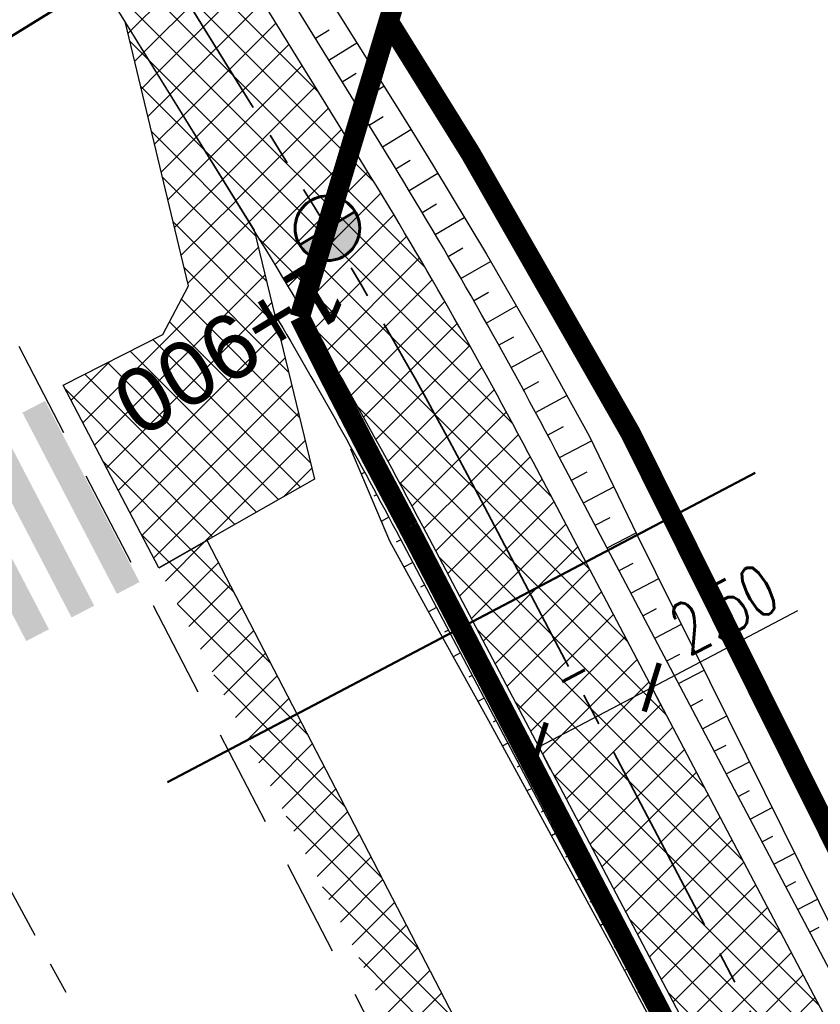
# Model space of a CAD drawing. Header units: metres. Extents: x 7529682 to 7533711, y 5721195 to 5727842.
# Tile 121 of 232: x 7530597 to 7530613, y 5726105 to 5726124. Entities that reach past the tile are written whole.
import ezdxf

# ---------------------------------------------------------------- set-up
doc = ezdxf.new("R2010")
doc.units = ezdxf.units.M
doc.header["$PDMODE"] = 1
doc.header["$PDSIZE"] = 0.3
for name, pattern in [('817-dzialki-09-05-04$0$HIDDEN', [0.375, 0.25, -0.125]), ('ACAD_ISO05W100', [33, 24, -3, 0, -3, 0, -3]), ('CENTER', [50.800000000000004, 31.75, -6.35, 6.35, -6.35]), ('CENTER2', [28.575000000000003, 19.05, -3.175, 3.175, -3.175]), ('HIDDEN', [9.524999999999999, 6.35, -3.175])]:
    doc.linetypes.add(name, pattern=pattern)
for name, color, linetype in [('C-DROGI-SYTUACJA', 7, 'Continuous'), ('C-DROGI-SYTUACJA-ETYKIETY', 7, 'Continuous'), ('D-hatch-chodniki', 221, 'Continuous'), ('D-hatch-pobocza', 131, 'Continuous'), ('D-pobocza', 60, 'Continuous'), ('D-skarpa', 2, 'Continuous'), ('D-skarpa-kreskowanie', 2, 'Continuous'), ('D-wymiary', 1, 'Continuous')]:
    doc.layers.add(name, color=color, linetype=linetype)
for name, color, linetype, lineweight, true_color in [('D-hatch-ciag-pieszo-rowerowy', 7, 'Continuous', 13, 0xff9f80), ('D-LR-etap-III', 7, '817-dzialki-09-05-04$0$HIDDEN', 50, 0x00008f), ('D-przekroje-pop', 7, 'Continuous', 50, 0x000099)]:
    doc.layers.add(name, color=color, linetype=linetype, lineweight=lineweight, true_color=true_color)
for name, color, linetype, lineweight in [('D-krawędzie', 3, 'Continuous', 30), ('D-obrzeża', 2, 'Continuous', 30), ('D-oś', 10, 'CENTER', 30), ('D-pas-drogowy', 7, 'ACAD_ISO05W100', 50)]:
    doc.layers.add(name, color=color, linetype=linetype, lineweight=lineweight)
doc.layers.add('D-malowanie-istn', color=7, linetype='Continuous', true_color=0x1a6600)
doc.layers.add('poprzeczki', color=7, linetype='Continuous', true_color=0x0000c7)
doc.styles.add('DIMTEXT', font='simplex.shx', dxfattribs={"width": 0.7})
doc.styles.get("Standard").update_dxf_attribs({"font": 'arial.ttf'})
doc.dimstyles.new('500', dxfattribs={"dimtxt": 1, "dimasz": 0.6999999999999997, "dimexe": 0.2, "dimexo": 0.5, "dimgap": 0.2, "dimtad": 1, "dimrnd": 0.005, "dimzin": 0, "dimdsep": 46, "dimtxsty": 'DIMTEXT', "dimblk": 'ARCHTICK', "dimcen": 0, "dimclrd": 256, "dimclre": 256, "dimclrt": 2, "dimadec": 5, "dimazin": 0, "dimtfac": 1, "dimtofl": 0, "dimtmove": 0, "dimatfit": 3, "dimfxl": 1, "dimtolj": 1, "dimtzin": 0, "dimlwd": -1, "dimlwe": -1, "dimarcsym": 0})
pattern_1 = [(45, (0, 0), (-0.3367596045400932, 0.3367596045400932), []), (135, (0, 0), (-0.3367596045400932, -0.3367596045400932), [])]

# ---------------------------------------------------------------- blocks, each defined once
blk = doc.blocks.new('_ArchTick')
at = {"color": 0, "linetype": 'ByBlock', "const_width": 0.15}
blk.add_lwpolyline([(-0.5, -0.5), (0.5, 0.5)], dxfattribs=at)
blk = doc.blocks.new('*D61')
at = {"layer": 'D-wymiary', "transparency": 16777216}
for p, q in [((7530609.390155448, 5726111.182435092), (7530612.250946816, 5726112.689192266)), ((7530607.178203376, 5726110.017416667), (7530609.390155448, 5726111.182435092)), ((7530609.623159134, 5726110.740044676), (7530609.483356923, 5726111.005478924)), ((7530607.411207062, 5726109.575026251), (7530607.271404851, 5726109.8404605))]:
    blk.add_line(p, q, dxfattribs=at)
at = {"layer": 'Defpoints', "color": 0, "transparency": 16777216}
for p in [(7530609.390155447, 5726111.182435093), (7530609.390155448, 5726111.182435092), (7530607.178203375, 5726110.01741667)]:
    blk.add_point(p, dxfattribs=at)
at = {"layer": 'D-wymiary', "transparency": 16777216, "xscale": 0.6999999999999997, "yscale": 0.6999999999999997, "zscale": 0.6999999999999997}
for p, rotation in [((7530609.390155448, 5726111.182435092), 27.77543704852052), ((7530607.178203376, 5726110.017416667), 207.7754370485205)]:
    blk.add_blockref('_ArchTick', p, dxfattribs=dict(at, rotation=rotation))
at = {"layer": 'D-wymiary', "color": 2, "transparency": 16777216, "insert": (7530610.804019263, 5726112.718262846), "char_height": 1, "attachment_point": 5, "rotation": 27.775437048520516, "style": 'DIMTEXT'}
blk.add_mtext('\\A1;2.50', dxfattribs=at)
blk = doc.blocks.new('kilometraz')
at = {"linetype": 'ByBlock', "lineweight": -2}
blk.add_hatch(color=0, dxfattribs=at).paths.add_polyline_path([(0, -0.28125, 0.4142135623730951), (0.28125, 0, 0.4142135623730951), (0, 0.28125)])
at = {"color": 0, "linetype": 'ByBlock', "lineweight": -2}
blk.add_line((0, 0.28125), (0, -0.28125), dxfattribs=at)
blk.add_circle((0, 0), 0.28125, dxfattribs=at)
blk = doc.blocks.new('AeccTickLine')
at = {"color": 0, "linetype": 'ByBlock', "lineweight": -2}
blk.add_line((0, 1), (-3.673819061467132e-16, -1), dxfattribs=at)

msp = doc.modelspace()

# ---------------------------------------------------------------- hatches: boundary and pattern name
at = {"layer": 'D-hatch-chodniki', "true_color": 0x6e6e6e}
h = msp.add_hatch(dxfattribs=at)
h.set_pattern_fill('ANSI37', color=8, scale=0.15, style=0)
h.set_pattern_definition(pattern_1)
h.paths.add_polyline_path([(7530601.265000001, 5726114.39), (7530599.74, 5726113.52), (7530597.87, 5726117.1), (7530599.82, 5726118.09), (7530600.32, 5726119.04), (7530599.091397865, 5726124.191575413), (7530601.608841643, 5726120.13468286), (7530602.79, 5726115.26)])
at = {"layer": 'D-hatch-ciag-pieszo-rowerowy'}
h = msp.add_hatch(dxfattribs=at)
h.set_pattern_fill('ANSI37', color=256, scale=0.15, style=0)
h.set_pattern_definition(pattern_1)
edge = h.paths.add_edge_path()
edge.add_line((7530647.019652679, 5726033.877844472), (7530649.252549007, 5726035.002016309))
edge.add_line((7530649.252549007, 5726035.002016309), (7530642.155423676, 5726049.098744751))
edge.add_line((7530642.155423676, 5726049.098744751), (7530627.426120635, 5726076.938607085))
edge.add_line((7530627.426120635, 5726076.938607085), (7530607.072789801, 5726115.582281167))
edge.add_arc((7530518.594706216, 5726068.981543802), 99.99999998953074, 27.77543704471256, 31.71492034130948)
edge.add_line((7530603.662130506, 5726121.550863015), (7530600.460822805, 5726126.731204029))
edge.add_arc((7530603.012845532, 5726128.308283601), 2.999999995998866, 192.0244267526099, 211.7149202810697, ccw=False)
edge.add_line((7530600.078668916, 5726127.683297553), (7530597.509558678, 5726127.265642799))
edge.add_arc((7530601.915230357, 5726128.182189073), 4.50000000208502, 191.7520598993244, 211.7149203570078)
edge.add_line((7530598.087196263, 5726125.816569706), (7530601.490245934, 5726120.309770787))
edge.add_arc((7530516.422821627, 5726067.740451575), 100.0000000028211, 27.775437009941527, 31.714920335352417, ccw=False)
edge.add_line((7530604.900905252, 5726114.341188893), (7530625.206004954, 5726075.789088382))
edge.add_line((7530625.206004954, 5726075.789088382), (7530639.927362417, 5726047.964838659))
edge.add_line((7530639.927362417, 5726047.964838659), (7530647.019652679, 5726033.877844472))
at = {"layer": 'D-hatch-pobocza'}
h = msp.add_hatch(dxfattribs=at)
h.set_pattern_fill('ANSI37', color=256, scale=0.15, style=0)
h.set_pattern_definition(pattern_1)
h.paths.add_polyline_path([(7530720.98, 5725884.44), (7530708.37, 5725908.34), (7530695.8, 5725932.28), (7530687.36, 5725949.02), (7530675.509999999, 5725970.87), (7530663.29, 5725994.02), (7530649.63, 5726020.19), (7530635.9, 5726046.17), (7530600.685173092, 5726114.059213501), (7530599.742800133, 5726113.514541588), (7530641.555222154, 5726032.007915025), (7530660.960861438, 5725995.070069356), (7530689.128213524, 5725941.540167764), (7530707.335918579, 5725907.031820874), (7530725.255781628, 5725873.092686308), (7530743.969545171, 5725837.653904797), (7530770.526708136, 5725787.119408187), (7530787.864146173, 5725754.266918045), (7530809.812893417, 5725712.701971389), (7530812.027706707, 5725712.540894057), (7530798.84, 5725737.15), (7530787.349999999, 5725758.8), (7530776.05, 5725780.2), (7530760.429999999, 5725809.79), (7530749.219999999, 5725830.63), (7530733.519999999, 5725861.06)])
at = {"layer": 'D-malowanie-istn'}
h = msp.add_hatch(color=256, dxfattribs=at)
h.paths.add_polyline_path([(7530597.514449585, 5726116.790125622), (7530597.071100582, 5726116.558951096), (7530598.920496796, 5726113.012159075), (7530599.363845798, 5726113.243333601)])
h.paths.add_polyline_path([(7530596.62775158, 5726116.327776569), (7530596.403706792, 5726116.210953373, 0.01668237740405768), (7530598.123814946, 5726112.596746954), (7530598.477147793, 5726112.780984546)])
h.paths.add_polyline_path([(7530596.403706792, 5726116.210953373), (7530596.184402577, 5726116.09660204), (7530598.03379879, 5726112.549810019), (7530598.123814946, 5726112.596746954, -0.0166823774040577)])
h.paths.add_polyline_path([(7530595.741053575, 5726115.865427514), (7530595.297704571, 5726115.634252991), (7530597.147100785, 5726112.087460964), (7530597.590449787, 5726112.318635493)])
h.paths.add_polyline_path([(7530594.854355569, 5726115.403078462), (7530594.411006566, 5726115.171903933), (7530596.260402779, 5726111.625111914), (7530596.703751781, 5726111.856286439)])

# ---------------------------------------------------------------- linework, layer by layer
at = {"layer": 'C-DROGI-SYTUACJA', "color": 10, "linetype": 'CENTER2', "lineweight": 35, "ltscale": 0.2}
msp.add_lwpolyline([(7530599.582685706, 5726125.774388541), (7530602.576188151, 5726120.930317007, -0.0171909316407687), (7530605.986847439, 5726114.961735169), (7530626.316062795, 5726076.363847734), (7530641.04139306, 5726048.531791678), (7530649.655960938, 5726031.421108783, 0.005149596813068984), (7530652.491419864, 5726025.930702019), (7530660.958267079, 5726009.942093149, -0.005149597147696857), (7530663.793726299, 5726004.451685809), (7530663.79372622, 5726004.451685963), (7530666.938073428, 5725998.206227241), (7530695.100067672, 5725944.686510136), (7530713.30630457, 5725910.1809459), (7530731.225186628, 5725876.243669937), (7530749.9411932, 5725840.80064079)], format="xyb", dxfattribs=at)
at = {"layer": 'D-krawędzie', "linetype": 'HIDDEN', "ltscale": 0.3, "flags": 128}
msp.add_lwpolyline([(7530572.009999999, 5726166.06), (7530620.380949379, 5726072.761487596), (7530641.555222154, 5726032.007915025), (7530660.960861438, 5725995.070069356), (7530689.128213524, 5725941.540167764), (7530707.335918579, 5725907.031820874), (7530725.255781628, 5725873.092686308), (7530743.969545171, 5725837.653904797), (7530770.526708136, 5725787.119408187), (7530787.864146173, 5725754.266918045), (7530809.897571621, 5725712.541613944), (7530824.739035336, 5725684.389287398), (7530840.856259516, 5725653.693092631), (7530860.675070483, 5725616.154465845), (7530865.283000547, 5725607.394015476), (7530878.050274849, 5725583.079962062), (7530918.171722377, 5725507.178125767), (7530950.162943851, 5725446.305402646), (7530993.419108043, 5725364.264712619), (7531022.766433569, 5725308.719304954), (7531053.80955549, 5725249.872416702), (7531081.165622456, 5725197.874670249), (7531103.902359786, 5725154.540603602), (7531128.123220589, 5725108.448161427), (7531149.3, 5725068.249999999), (7531167.380094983, 5725033.766927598), (7531197.164745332, 5724976.987689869), (7531228.151004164, 5724918.034426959), (7531253.152837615, 5724870.491119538), (7531286.7961686, 5724806.653565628), (7531306.739858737, 5724768.664832), (7531335.094443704, 5724714.652299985), (7531357.3191504, 5724672.438740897), (7531373.644908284, 5724641.454376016), (7531392.161870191, 5724605.998675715), (7531418.480331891, 5724555.852756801), (7531439.726902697, 5724515.582472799), (7531468.399107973, 5724461.077223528), (7531491.782023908, 5724416.527754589), (7531531.990296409, 5724339.832565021), (7531557.226635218, 5724291.658956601), (7531569.851546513, 5724267.577443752), (7531591.375556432, 5724226.547822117), (7531610.003879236, 5724191.103071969), (7531616.882991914, 5724177.998849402), (7531629.984986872, 5724153.025496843), (7531641.006768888, 5724132.021778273), (7531664.906257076, 5724087.616922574), (7531677.64401952, 5724064.785715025), (7531683.112433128, 5724054.988140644), (7531686.752875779, 5724048.180044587), (7531695.447538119, 5724031.696667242), (7531703.748818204, 5724015.917210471), (7531709.214143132, 5724005.513965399), (7531719.388607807, 5723986.14687362), (7531726.295217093, 5723973.000144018), (7531732.740794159, 5723960.735633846), (7531735.13, 5723956.19)], dxfattribs=at)
at = {"layer": 'D-krawędzie', "color": 7, "linetype": 'ByBlock'}
msp.add_lwpolyline([(7530601.265000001, 5726114.39), (7530599.74, 5726113.52), (7530597.87, 5726117.1), (7530599.82, 5726118.09), (7530600.32, 5726119.04), (7530599.091397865, 5726124.191575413), (7530601.608841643, 5726120.13468286), (7530602.79, 5726115.26), (7530601.265000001, 5726114.39)], dxfattribs=at)
at = {"layer": 'D-LR-etap-III', "ltscale": 10, "flags": 128}
msp.add_lwpolyline([(7531750.474471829, 5723895.103125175, 0.4, 0.4, 0), (7531750.505, 5723895.13, 0.4, 0.4, 0), (7531682.71, 5724022.92, 0.4, 0.4, 0), (7531619.177023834, 5724147.203692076, 0.4, 0.4, 0), (7531592.308960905, 5724198.48863389, 0.4, 0.4, 0), (7531553.263875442, 5724272.918564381, 0.4, 0.4, 0), (7531504.019999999, 5724366.79, 0.4, 0.4, 0), (7531482.09, 5724407.62, 0.4, 0.4, 0), (7531412.350402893, 5724541.182759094, 0.4, 0.4, 0), (7531388.463669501, 5724586.929768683, 0.4, 0.4, 0), (7531345.12, 5724669.94, 0.4, 0.4, 0), (7531127.66, 5725081.67, 0.4, 0.4, 0), (7531059.253139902, 5725211.040795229, 0.4, 0.4, 0), (7531008.007244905, 5725307.953830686, 0.4, 0.4, 0), (7530964.181635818, 5725390.835555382, 0.4, 0.4, 0), (7530914.557354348, 5725484.683561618, 0.4, 0.4, 0), (7530865.243241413, 5725577.493975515, 0.4, 0.4, 0), (7530840.085257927, 5725624.058651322, 0.4, 0.4, 0), (7530802.559525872, 5725694.924584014, 0.4, 0.4, 0), (7530755.54, 5725787.51, 0.4, 0.4, 0), (7530708.717810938, 5725876.303221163, 0.4, 0.4, 0), (7530695.12, 5725902.09, 0.4, 0.4, 0), (7530642.91397006, 5726001.07839487, 0.4, 0.4, 0), (7530634.934723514, 5726016.146615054, 0.4, 0.4, 0), (7530610.820000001, 5726061.929999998, 0.4, 0.4, 0), (7530610.820000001, 5726061.929999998, 0.4, 0.4, 0), (7530607.21, 5726063.51, 0.4, 0.4, 0), (7530597.42, 5726080.68, 0.4, 0.4, 0), (7530591.16, 5726088.44, 0.4, 0.4, 0), (7530581.28, 5726107.21, 0.4, 0.4, 0), (7530571.29, 5726130.56, 0.4, 0.4, 0), (7530549.554994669, 5726171.527317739, 0.4, 0.4, 0), (7530531.014309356, 5726206.473807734, 0.4, 0.4, 0), (7530516.461208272, 5726236.016618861, 0.4, 0.4, 0), (7530500.798929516, 5726266.141265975, 0.4, 0.4, 0), (7530491.349999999, 5726283.94, 0.4, 0.4, 0), (7530482.4, 5726303.41, 0.4, 0.4, 0), (7530482.4, 5726303.41, 0.4, 0.4, 0), (7530450.41, 5726357.28, 0.4, 0.4, 0), (7530397.759396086, 5726458.499907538, 0.4, 0.4, 0), (7530334.707815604, 5726583.664702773, 0.4, 0.4, 0), (7530303.939274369, 5726645.167943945, 0.4, 0.4, 0), (7530300.509779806, 5726651.777515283, 0.4, 0.4, 0), (7530289.213532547, 5726671.966724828, 0.4, 0.4, 0), (7530281.54, 5726685.57, 0.4, 0.4, 0), (7530261.37085633, 5726724.163374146, 0.4, 0.4, 0), (7530254.03, 5726738.21, 0.4, 0.4, 0), (7530197.219999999, 5726845.06, 0.4, 0.4, 0), (7530194.71, 5726849.15, 0.4, 0.4, 0), (7530195.92, 5726850.75, 0.4, 0.4, 0), (7530170.546669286, 5726892.961489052, 0.4, 0.4, 0), (7530143.174718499, 5726945.065838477, 0.4, 0.4, 0), (7530105.059999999, 5727018.32, 0.4, 0.4, 0), (7530100.059999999, 5727027.16, 0.4, 0.4, 0), (7530062.318670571, 5727099.625398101, 0.4, 0.4, 0), (7530015.378537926, 5727189.420463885, 0.4, 0.4, 0), (7529983.207960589, 5727250.206596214, 0.4, 0.4, 0), (7529953.284293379, 5727306.74720398, 0.4, 0.4, 0), (7529900.67053443, 5727406.15903814, 0.4, 0.4, 0), (7529890.630239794, 5727425.131178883, 0.4, 0.4, 0), (7529875.155383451, 5727454.426350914, 0.4, 0.4, 0), (7529857.560096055, 5727487.787346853, 0.4, 0.4, 0), (7529835.194401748, 5727530.19312405, 0.4, 0.4, 0), (7529811.740544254, 5727574.662079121, 0.4, 0.4, 0), (7529792.101859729, 5727611.922638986, 0.4, 0.4, 0), (7529768.066117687, 5727657.469613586, 0.4, 0.4, 0), (7529755.210566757, 5727682.131373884, 0.4, 0.4, 0), (7529753.309999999, 5727681.13, 0.4, 0.4, 0), (7529739.21, 5727707.77, 0.4, 0.4, 0), (7529735.394745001, 5727711.251990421, 0.4, 0.4, 0), (7529725.42, 5727730.2, 0.4, 0.4, 0), (7529723.55, 5727729.88, 0.4, 0.4, 0), (7529695.566668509, 5727782.932080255, 0.4, 0.4, 0), (7529717.67971874, 5727794.024357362, 0.4, 0.4, 0), (7529736.274870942, 5727758.647400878, 0.4, 0.4, 0), (7529736.274870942, 5727758.647400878, 0.4, 0.4, 0), (7529744.511003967, 5727750.406106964, 0.4, 0.4, 0), (7529744.511003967, 5727750.406106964, 0.4, 0.4, 0), (7529750.282568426, 5727738.549848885, 0.4, 0.4, 0), (7529777.108510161, 5727687.569424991, 0.4, 0.4, 0), (7529796.51537536, 5727651.329932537, 0.4, 0.4, 0), (7529814.937945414, 5727616.793170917, 0.4, 0.4, 0), (7529839.006722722, 5727572.303976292, 0.4, 0.4, 0), (7529860.617626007, 5727532.509108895, 0.4, 0.4, 0), (7529882.348967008, 5727491.504261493, 0.4, 0.4, 0), (7529904.865139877, 5727449.096370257, 0.4, 0.4, 0), (7529920.747384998, 5727418.884773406, 0.4, 0.4, 0), (7529946.676504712, 5727368.547487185, 0.4, 0.4, 0), (7529972.024701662, 5727320.573310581, 0.4, 0.4, 0), (7529987.740014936, 5727290.153392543, 0.4, 0.4, 0), (7529996.497385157, 5727273.661630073, 0.4, 0.4, 0), (7530017.541471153, 5727234.202689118, 0.4, 0.4, 0), (7530033.053657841, 5727204.864166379, 0.4, 0.4, 0), (7530051.622983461, 5727170.222745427, 0.4, 0.4, 0), (7530069.276612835, 5727137.015751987, 0.4, 0.4, 0), (7530089.385386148, 5727097.533639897, 0.4, 0.4, 0), (7530109.712512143, 5727060.746615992, 0.4, 0.4, 0), (7530136.769722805, 5727011.640131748, 0.4, 0.4, 0), (7530162.446686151, 5726962.743777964, 0.4, 0.4, 0), (7530187.674104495, 5726916.992101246, 0.4, 0.4, 0), (7530207.820739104, 5726879.335323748, 0.4, 0.4, 0), (7530230.625609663, 5726834.518686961, 0.4, 0.4, 0), (7530262.288093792, 5726776.61832811, 0.4, 0.4, 0), (7530277.509672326, 5726760.213143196, 0.4, 0.4, 0), (7530286.036865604, 5726744.106684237, 0.4, 0.4, 0), (7530288.097472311, 5726735.884066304, 0.4, 0.4, 0), (7530290.393870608, 5726725.046963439, 0.4, 0.4, 0), (7530296.17664807, 5726713.582980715, 0.4, 0.4, 0), (7530302.726195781, 5726701.18226779, 0.4, 0.4, 0), (7530325.685047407, 5726657.466383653, 0.4, 0.4, 0), (7530343.243978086, 5726623.648592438, 0.4, 0.4, 0), (7530360.229820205, 5726591.746871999, 0.4, 0.4, 0), (7530383.20855044, 5726548.059469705, 0.4, 0.4, 0), (7530406.017875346, 5726503.605514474, 0.4, 0.4, 0), (7530427.464919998, 5726462.620289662, 0.4, 0.4, 0), (7530447.9278544, 5726424.388014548, 0.4, 0.4, 0), (7530471.126878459, 5726379.920667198, 0.4, 0.4, 0), (7530490.501003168, 5726343.033350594, 0.4, 0.4, 0), (7530509.499458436, 5726306.733076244, 0.4, 0.4, 0), (7530529.890269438, 5726267.244072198, 0.4, 0.4, 0), (7530543.852446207, 5726238.990319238, 0.4, 0.4, 0), (7530554.808897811, 5726218.943990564, 0.4, 0.4, 0), (7530559.027108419, 5726212.223286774, 0.4, 0.4, 0), (7530563.060988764, 5726206.409670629, 0.4, 0.4, 0), (7530566.93354971, 5726200.463543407, 0.4, 0.4, 0), (7530569.771022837, 5726194.901501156, 0.4, 0.4, 0), (7530571.47319415, 5726191.282350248, 0.4, 0.4, 0), (7530572.839142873, 5726188.024533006, 0.4, 0.4, 0), (7530575.295071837, 5726182.034664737, 0.4, 0.4, 0), (7530579.736851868, 5726173.306070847, 0.4, 0.4, 0), (7530583.3, 5726167.41, 0.4, 0.4, 0), (7530593.4, 5726163.33, 0.4, 0.4, 0), (7530598.618375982, 5726155.264489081, 0.4, 0.4, 0), (7530608.258304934, 5726140.497132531, 0.4, 0.4, 0), (7530603.269999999, 5726136.83, 0.4, 0.4, 0), (7530606.53, 5726131.84, 0.4, 0.4, 0), (7530604.239057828, 5726124.21679044, 0.4, 0.4, 0), (7530605.847136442, 5726121.630127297, 0.4, 0.4, 0), (7530608.971611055, 5726116.164124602, 0.4, 0.4, 0), (7530618.114293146, 5726097.791111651, 0.4, 0.4, 0), (7530651.213125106, 5726034.959524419, 0.4, 0.4, 0), (7530670.243741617, 5725998.61095082, 0.4, 0.4, 0), (7530698.075474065, 5725945.952624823, 0.4, 0.4, 0), (7530716.505955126, 5725911.3051464, 0.4, 0.4, 0), (7530735.223454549, 5725875.667401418, 0.4, 0.4, 0), (7530752.504235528, 5725842.154920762, 0.4, 0.4, 0), (7530778.310652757, 5725793.501254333, 0.4, 0.4, 0), (7530797.499961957, 5725756.381811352, 0.4, 0.4, 0), (7530812.518974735, 5725728.28874362, 0.4, 0.4, 0), (7530820.039295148, 5725713.160404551, 0.4, 0.4, 0), (7530822.422446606, 5725710.193574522, 0.4, 0.4, 0), (7530833.154893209, 5725688.800634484, 0.4, 0.4, 0), (7530849.629354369, 5725656.158601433, 0.4, 0.4, 0), (7530867.98290276, 5725621.963939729, 0.4, 0.4, 0), (7530872.629809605, 5725612.88760475, 0.4, 0.4, 0), (7530880.354488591, 5725597.594500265, 0.4, 0.4, 0), (7530883.839446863, 5725593.389159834, 0.4, 0.4, 0), (7530891.782113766, 5725587.763349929, 0.4, 0.4, 0), (7530895.038670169, 5725584.280746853, 0.4, 0.4, 0), (7530897.033644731, 5725580.941110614, 0.4, 0.4, 0), (7530900.951646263, 5725579.945856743, 0.4, 0.4, 0), (7530904.80970798, 5725571.977328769, 0.4, 0.4, 0), (7530903.682362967, 5725568.566434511, 0.4, 0.4, 0), (7530908.900614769, 5725558.844845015, 0.4, 0.4, 0), (7530910.252030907, 5725545.671606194, 0.4, 0.4, 0), (7530912.872986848, 5725538.645543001, 0.4, 0.4, 0), (7530945.278171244, 5725478.464284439, 0.4, 0.4, 0), (7530959.692318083, 5725450.24628822, 0.4, 0.4, 0), (7531002.82670893, 5725368.192370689, 0.4, 0.4, 0), (7531044.703532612, 5725290.314293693, 0.4, 0.4, 0), (7531064.098839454, 5725253.212562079, 0.4, 0.4, 0), (7531083.010253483, 5725216.677517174, 0.4, 0.4, 0), (7531113.013137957, 5725158.465613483, 0.4, 0.4, 0), (7531137.364304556, 5725113.07076138, 0.4, 0.4, 0), (7531150.830830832, 5725086.711759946, 0.4, 0.4, 0), (7531159.745663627, 5725076.640848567, 0.4, 0.4, 0), (7531166.309999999, 5725074.58, 0.4, 0.4, 0), (7531172.29, 5725062.58, 0.4, 0.4, 0), (7531170.589828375, 5725055.605912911, 0.4, 0.4, 0), (7531173.732823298, 5725044.080706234, 0.4, 0.4, 0), (7531215.342008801, 5724964.859648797, 0.4, 0.4, 0), (7531238.054496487, 5724921.684649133, 0.4, 0.4, 0), (7531262.389821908, 5724875.282876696, 0.4, 0.4, 0), (7531295.587160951, 5724811.265731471, 0.4, 0.4, 0), (7531348.487908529, 5724712.362812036, 0.4, 0.4, 0), (7531363.740817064, 5724682.68394264, 0.4, 0.4, 0), (7531366.986905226, 5724675.865317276, 0.4, 0.4, 0), (7531382.541261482, 5724646.110625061, 0.4, 0.4, 0), (7531401.299165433, 5724610.874551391, 0.4, 0.4, 0), (7531428.964837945, 5724558.862274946, 0.4, 0.4, 0), (7531449.111202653, 5724520.397801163, 0.4, 0.4, 0), (7531477.292992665, 5724465.831467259, 0.4, 0.4, 0), (7531500.996290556, 5724421.112506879, 0.4, 0.4, 0), (7531512.121834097, 5724400.549045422, 0.4, 0.4, 0), (7531513.78163794, 5724396.757451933, 0.4, 0.4, 0), (7531526.32, 5724379.39, 0.4, 0.4, 0), (7531566.783642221, 5724302.73628205, 0.4, 0.4, 0), (7531578.579156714, 5724282.774819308, 0.4, 0.4, 0), (7531584.232619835, 5724273.111246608, 0.4, 0.4, 0), (7531590.109283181, 5724263.508189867, 0.4, 0.4, 0), (7531593.027899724, 5724258.771479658, 0.4, 0.4, 0), (7531595.711841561, 5724254.226824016, 0.4, 0.4, 0), (7531601.659976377, 5724243.898197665, 0.4, 0.4, 0), (7531606.097733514, 5724235.986407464, 0.4, 0.4, 0), (7531609.382207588, 5724230.799061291, 0.4, 0.4, 0), (7531611.580260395, 5724227.671180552, 0.4, 0.4, 0), (7531612.707802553, 5724225.86410867, 0.4, 0.4, 0), (7531618.665224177, 5724214.480919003, 0.4, 0.4, 0), (7531619.885522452, 5724212.333950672, 0.4, 0.4, 0), (7531620.931818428, 5724210.787064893, 0.4, 0.4, 0), (7531623.518605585, 5724207.111542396, 0.4, 0.4, 0), (7531626.143926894, 5724203.61306897, 0.4, 0.4, 0), (7531632.022984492, 5724196.485954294, 0.4, 0.4, 0), (7531653.949089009, 5724152.617641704, 0.4, 0.4, 0), (7531656.750690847, 5724143.103797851, 0.4, 0.4, 0), (7531659.61440691, 5724133.254504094, 0.4, 0.4, 0), (7531661.627147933, 5724128.646047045, 0.4, 0.4, 0.01093811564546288), (7531674.314987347, 5724101.43546424, 0.4, 0.4, 0), (7531685.137626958, 5724081.408252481, 0.4, 0.4, 0), (7531692.159945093, 5724066.277333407, 0.4, 0.4, 0), (7531699.662164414, 5724051.388120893, 0.4, 0.4, 0), (7531704.480624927, 5724040.808561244, 0.4, 0.4, 0), (7531704.480624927, 5724040.808561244, 0.4, 0.4, 0), (7531704.401251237, 5724037.368913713, 0.4, 0.4, 0), (7531720.383609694, 5724003.441317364, 0.4, 0.4, 0), (7531728.79890528, 5723986.206298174, 0.4, 0.4, 0), (7531733.237926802, 5723977.192631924, 0.4, 0.4, 0), (7531736.750027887, 5723969.505210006, 0.4, 0.4, 0), (7531737.336143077, 5723968.518916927, 0.4, 0.4, 0), (7531738.285051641, 5723967.699360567, 0.4, 0.4, 0), (7531742.180915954, 5723962.346428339, 0.4, 0.4, 0), (7531744.286141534, 5723958.615526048, 0.4, 0.4, 0), (7531755.393260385, 5723944.192617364, 0.4, 0.4, 0), (7531758.69, 5723936.76, 0.4, 0.4, 0), (7531780.08, 5723929.25, 0.4, 0.4, 0), (7531792.611989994, 5723906.337708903, 0.4, 0.4, 0), (7531792.611989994, 5723906.337708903, 0.4, 0.4, 0), (7531756.962094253, 5723883.055323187, 0.4, 0.4, 0), (7531750.46, 5723895.130000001, 0.4, 0.4, 0), (7531750.46, 5723895.130000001, 0, 0, 0)], format="xyseb", dxfattribs=at)
at = {"layer": 'D-obrzeża'}
for points in [[(7530816.719618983, 5725716.018528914), (7530808.344729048, 5725732.528263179, 0.004098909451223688), (7530806.083701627, 5725736.89638252), (7530794.941395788, 5725757.996873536), (7530777.713539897, 5725790.902979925), (7530751.046456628, 5725841.384501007), (7530732.330539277, 5725876.827361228), (7530714.411684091, 5725910.764586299), (7530696.205942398, 5725945.269212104), (7530668.046470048, 5725998.784136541), (7530664.910117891, 5726005.013743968, 0.005149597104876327), (7530662.074668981, 5726010.504156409), (7530653.607852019, 5726026.492780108, -0.005149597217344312), (7530650.772403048, 5726031.983192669), (7530642.15542369, 5726049.098744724), (7530627.426120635, 5726076.938607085), (7530607.072789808, 5726115.582281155, 0.0171909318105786), (7530603.662130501, 5726121.550863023), (7530600.460822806, 5726126.731204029, -0.2231735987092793), (7530600.169674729, 5726129.265560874), (7530602.62444678, 5726136.556380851), (7530601.532376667, 5726138.657784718)], [(7530597.423349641, 5726127.911989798, 0.1239919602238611), (7530598.087196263, 5726125.816569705), (7530601.490245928, 5726120.309770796, -0.0171909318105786), (7530604.900905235, 5726114.341188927), (7530625.206004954, 5726075.789088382), (7530639.927362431, 5726047.964838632), (7530648.539517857, 5726030.859026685, 0.005149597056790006), (7530651.374987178, 5726025.36862485), (7530659.841864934, 5726009.380030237, -0.005149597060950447), (7530662.677334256, 5726003.889628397), (7530665.829676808, 5725997.62831794), (7530693.994192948, 5725944.103808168), (7530712.200589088, 5725909.597942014), (7530730.119780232, 5725875.660080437), (7530748.835751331, 5725840.217118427), (7530775.500859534, 5725789.739336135), (7530792.728626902, 5725756.83339883), (7530803.872935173, 5725735.729115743, -0.004099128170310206), (7530806.134081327, 5725731.360762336), (7530819.007277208, 5725705.983294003)]]:
    msp.add_lwpolyline(points, format="xyb", dxfattribs=at)
at = {"layer": 'D-oś', "ltscale": 0.1}
msp.add_lwpolyline([(7530915.075467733, 5725505.546186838), (7530874.953735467, 5725581.448561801), (7530862.185373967, 5725605.764687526), (7530857.578697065, 5725614.522755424), (7530837.759286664, 5725652.062517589), (7530821.64157021, 5725682.759649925), (7530806.802584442, 5725710.90727788), (7530784.768746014, 5725752.633364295), (7530767.429894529, 5725785.48853276), (7530740.872937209, 5725836.022638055), (7530722.160718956, 5725871.458493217), (7530704.240385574, 5725905.398518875), (7530686.031764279, 5725939.908602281), (7530657.86242703, 5725993.442278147), (7530638.453085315, 5726030.387171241), (7530594.845000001, 5726110.895), (7530594.845000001, 5726110.895), (7530594.845000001, 5726110.895), (7530540.21, 5726214.45)], dxfattribs=at)
at = {"layer": 'D-pas-drogowy', "ltscale": 0.2, "flags": 128}
msp.add_lwpolyline([(7531633.018560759, 5724182.834272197, 0.4, 0.4, 0), (7531617.558899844, 5724211.608162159, 0.4, 0.4, 0), (7531566.783642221, 5724302.73628205, 0.4, 0.4, 0), (7531538.419082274, 5724356.469679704, 0.4, 0.4, 0), (7531526.32, 5724379.39, 0.4, 0.4, 0), (7531516.102085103, 5724393.607319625, 0.4, 0.4, 0.001485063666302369), (7531513.78037409, 5724396.837773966, 0.4, 0.4, 0), (7531501.87, 5724413.41, 0.4, 0.4, 0), (7531474.926107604, 5724464.507896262, 0.4, 0.4, 0), (7531446.200436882, 5724518.992313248, 0.4, 0.4, 0), (7531424.962185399, 5724559.262257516, 0.4, 0.4, 0), (7531398.444460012, 5724609.565801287, 0.4, 0.4, 0), (7531379.647455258, 5724645.216004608, 0.4, 0.4, 0), (7531365.23, 5724672.56, 0.4, 0.4, 0), (7531341.305752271, 5724717.915356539, 0.4, 0.4, 0), (7531312.899996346, 5724771.788898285, 0.4, 0.4, 0), (7531292.590923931, 5724810.306502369, 0.4, 0.4, 0), (7531259.391619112, 5724873.271351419, 0.4, 0.4, 0), (7531233.740401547, 5724921.922582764, 0.4, 0.4, 0), (7531203.072738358, 5724980.092044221, 0.4, 0.4, 0), (7531173.471398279, 5725036.225177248, 0.4, 0.4, 0), (7531168.269999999, 5725046.09, 0.4, 0.4, 0), (7531172.29, 5725062.58, 0.4, 0.4, 0), (7531166.309999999, 5725074.58, 0.4, 0.4, 0), (7531150.32, 5725079.6, 0.4, 0.4, 0), (7531141.5, 5725096.43, 0.4, 0.4, 0), (7531109.311735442, 5725157.814415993, 0.4, 0.4, 0), (7531086.641300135, 5725201.047918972, 0.4, 0.4, 0), (7531059.198258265, 5725253.383662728, 0.4, 0.4, 0), (7531028.206828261, 5725312.48946212, 0.4, 0.4, 0), (7530999.104694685, 5725367.990143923, 0.4, 0.4, 0), (7530956.247527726, 5725449.724815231, 0.4, 0.4, 0), (7530924.397774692, 5725510.463768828, 0.4, 0.4, 0), (7530897.509999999, 5725561.74, 0.4, 0.4, 0), (7530894.46, 5725566.14, 0.4, 0.4, 0), (7530892.16, 5725570.49, 0.4, 0.4, 0), (7530869.362688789, 5725613.307018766, 0.4, 0.4, 0), (7530861.693971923, 5725627.704613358, 0.4, 0.4, 0), (7530852.74, 5725644.52, 0.4, 0.4, 0), (7530831.509999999, 5725684.2, 0.4, 0.4, 0), (7530811.13, 5725722.52, 0.4, 0.4, 0), (7530792.3476413, 5725757.940652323, 0.4, 0.4, 0), (7530768.03, 5725803.8, 0.4, 0.4, 0), (7530748.768542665, 5725840.178507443, 0.4, 0.4, 0), (7530727.7, 5725879.97, 0.4, 0.4, 0), (7530712.0981582, 5725909.54523909, 0.4, 0.4, 0), (7530693.644105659, 5725944.645156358, 0.4, 0.4, 0), (7530665.702224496, 5725997.538976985, 0.4, 0.4, 0), (7530641.759999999, 5726042.88, 0.4, 0.4, 0), (7530616.5, 5726091.48, 0.4, 0.4, 0), (7530604.628439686, 5726114.319880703, 0.4, 0.4, -0.007762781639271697), (7530602.5, 5726118.43, 0.4, 0.4, 0), (7530603.992037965, 5726123.394821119, 0.4, 0.4, 0), (7530606.53, 5726131.84, 0.4, 0.4, 0), (7530603.269999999, 5726136.83, 0.4, 0.4, 0), (7530593.775620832, 5726151.368713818, 0.4, 0.4, 0), (7530590.202637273, 5726156.84001263, 0.4, 0.4, 0), (7530583.3, 5726167.41, 0.4, 0.4, 0), (7530580.578343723, 5726170.427567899, 0.4, 0.4, 0), (7530575.849999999, 5726175.67, 0.4, 0.4, 0), (7530569.009999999, 5726186.66, 0.4, 0.4, 0), (7530562.555322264, 5726199.189409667, 0.4, 0.4, 0), (7530555.67, 5726211.39, 0.4, 0.4, 0), (7530548.29, 5726224.23, 0.4, 0.4, 0), (7530540.58, 5726237.71, 0.4, 0.4, 0), (7530532.679999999, 5726252.65, 0.4, 0.4, 0), (7530524.059999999, 5726269.35, 0.4, 0.4, 0), (7530502.82, 5726309.91, 0.4, 0.4, 0), (7530488.83, 5726336.63, 0.4, 0.4, 0), (7530466.03, 5726380.16, 0.4, 0.4, 0), (7530438.469999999, 5726432.77, 0.4, 0.4, 0), (7530424.53, 5726459.09, 0.4, 0.4, 0), (7530401.63, 5726502.97, 0.4, 0.4, 0), (7530383.38, 5726538.06, 0.4, 0.4, 0), (7530353.969999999, 5726593.52, 0.4, 0.4, 0), (7530338.469999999, 5726622.74, 0.4, 0.4, 0), (7530322.009999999, 5726653.88, 0.4, 0.4, 0), (7530297.54, 5726700.33, 0.4, 0.4, 0), (7530287.38, 5726719.6, 0.4, 0.4, 0), (7530285.94993921, 5726722.315508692, 0.4, 0.4, 0), (7530280.259999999, 5726733.12, 0.4, 0.4, 0), (7530266.73, 5726758.74, 0.4, 0.4, 0), (7530260.42, 5726770.47, 0.4, 0.4, 0), (7530253.25, 5726783.82, 0.4, 0.4, 0), (7530244.95, 5726799.33, 0.4, 0.4, 0), (7530239.389999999, 5726808.49, 0.4, 0.4, 0), (7530238.29, 5726807.9, 0.4, 0.4, 0), (7530218.11, 5726850.67, 0.4, 0.4, 0), (7530175.906646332, 5726928.168028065, 0.4, 0.4, 0), (7530096.679999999, 5727076.15, 0.4, 0.4, 0), (7530094.679999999, 5727079.89, 0.4, 0.4, 0), (7530064.59693469, 5727135.522637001, 0.4, 0.4, 0), (7530046.730970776, 5727168.8921561, 0.4, 0.4, 0), (7530025.803045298, 5727208.461374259, 0.4, 0.4, 0), (7530012.846501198, 5727232.979315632, 0.4, 0.4, 0), (7529994.15, 5727268.45, 0.4, 0.4, 0), (7529981.670868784, 5727291.93018666, 0.4, 0.4, 0), (7529949.889999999, 5727351.73, 0.4, 0.4, 0), (7529924.75, 5727399.03, 0.4, 0.4, 0), (7529915.515824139, 5727417.099754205, 0.4, 0.4, 0), (7529885.83, 5727475.19, 0.4, 0.4, 0), (7529862.559999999, 5727519.97, 0.4, 0.4, 0), (7529852.984923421, 5727538.191086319, 0.4, 0.4, 0), (7529836.513084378, 5727569.51130111, 0.4, 0.4, 0), (7529815.36890814, 5727609.140983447, 0.4, 0.4, 0), (7529792.795203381, 5727651.247499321, 0.4, 0.4, 0), (7529774.199114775, 5727685.858348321, 0.4, 0.4, 0), (7529746.966026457, 5727736.059440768, 0.4, 0.4, 0), (7529733.92, 5727757.62, 0.4, 0.4, 0), (7529708.607472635, 5727806.388536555, 0.4, 0.4, 0), (7529688.491967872, 5727796.344621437, 0.4, 0.4, 0), (7529723.55, 5727729.88, 0.4, 0.4, 0), (7529725.42, 5727730.2, 0.4, 0.4, 0), (7529735.38, 5727711.28, 0.4, 0.4, 0), (7529739.21, 5727707.77, 0.4, 0.4, 0), (7529753.309999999, 5727681.13, 0.4, 0.4, 0), (7529755.178396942, 5727682.114424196, 0.4, 0.4, 0), (7529792.101859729, 5727611.922638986, 0.4, 0.4, 0), (7529811.740544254, 5727574.662079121, 0.4, 0.4, 0), (7529835.194401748, 5727530.19312405, 0.4, 0.4, 0), (7529857.560096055, 5727487.787346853, 0.4, 0.4, 0), (7529875.155383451, 5727454.426350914, 0.4, 0.4, 0), (7529890.630239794, 5727425.131178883, 0.4, 0.4, 0), (7529900.67053443, 5727406.15903814, 0.4, 0.4, 0), (7529953.284293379, 5727306.74720398, 0.4, 0.4, 0), (7529983.207960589, 5727250.206596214, 0.4, 0.4, 0), (7530015.378537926, 5727189.420463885, 0.4, 0.4, 0), (7530062.318670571, 5727099.625398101, 0.4, 0.4, 0), (7530100.059999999, 5727027.16, 0.4, 0.4, 0), (7530105.059999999, 5727018.32, 0.4, 0.4, 0), (7530143.174718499, 5726945.065838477, 0.4, 0.4, 0), (7530170.546669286, 5726892.961489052, 0.4, 0.4, 0), (7530195.92, 5726850.75, 0.4, 0.4, 0), (7530194.71, 5726849.15, 0.4, 0.4, 0), (7530197.219999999, 5726845.06, 0.4, 0.4, 0), (7530254.03, 5726738.21, 0.4, 0.4, 0), (7530261.37085633, 5726724.163374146, 0.4, 0.4, 0), (7530281.54, 5726685.57, 0.4, 0.4, 0), (7530289.213532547, 5726671.966724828, 0.4, 0.4, 0), (7530300.509779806, 5726651.777515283, 0.4, 0.4, 0), (7530303.939274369, 5726645.167943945, 0.4, 0.4, 0), (7530334.707815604, 5726583.664702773, 0.4, 0.4, 0), (7530397.759396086, 5726458.499907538, 0.4, 0.4, 0), (7530450.41, 5726357.28, 0.4, 0.4, 0), (7530482.4, 5726303.41, 0.4, 0.4, 0), (7530483.687990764, 5726301.003383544, 0.4, 0.4, 0), (7530491.349999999, 5726283.94, 0.4, 0.4, 0), (7530512.67, 5726243.78, 0.4, 0.4, 0), (7530529.429999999, 5726209.46, 0.4, 0.4, 0), (7530571.29, 5726130.56, 0.4, 0.4, 0), (7530581.28, 5726107.21, 0.4, 0.4, 0), (7530591.16, 5726088.44, 0.4, 0.4, 0), (7530597.42, 5726080.68, 0.4, 0.4, 0), (7530607.21, 5726063.51, 0.4, 0.4, 0), (7530610.820000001, 5726061.929999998, 0.4, 0.4, 0), (7530634.934723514, 5726016.146615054, 0.4, 0.4, 0), (7530642.91397006, 5726001.07839487, 0.4, 0.4, 0), (7530695.12, 5725902.09, 0.4, 0.4, 0), (7530708.717810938, 5725876.303221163, 0.4, 0.4, 0), (7530755.54, 5725787.51, 0.4, 0.4, 0), (7530802.559525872, 5725694.924584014, 0.4, 0.4, 0), (7530840.085257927, 5725624.058651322, 0.4, 0.4, 0), (7530865.243241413, 5725577.493975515, 0.4, 0.4, 0), (7530914.557354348, 5725484.683561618, 0.4, 0.4, 0), (7530964.181635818, 5725390.835555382, 0.4, 0.4, 0), (7531008.007244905, 5725307.953830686, 0.4, 0.4, 0), (7531059.253139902, 5725211.040795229, 0.4, 0.4, 0), (7531127.66, 5725081.67, 0.4, 0.4, 0), (7531345.12, 5724669.94, 0.4, 0.4, 0), (7531388.463669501, 5724586.929768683, 0.4, 0.4, 0), (7531412.350402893, 5724541.182759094, 0.4, 0.4, 0), (7531482.09, 5724407.62, 0.4, 0.4, 0), (7531504.019999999, 5724366.79, 0.4, 0.4, 0), (7531519.374444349, 5724337.520497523, 0.4, 0.4, 0), (7531563.748815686, 5724252.931583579, 0.4, 0.4, 0), (7531602.175111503, 5724179.681224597, 0.4, 0.4, 0), (7531619.177023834, 5724147.203692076, 0.4, 0.4, 0), (7531625.038493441, 5724135.63500206, 0.4, 0.4, 0), (7531656.796442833, 5724073.31633882, 0.4, 0.4, 0), (7531675.12, 5724037.36, 0.4, 0.4, 0), (7531682.71, 5724022.92, 0.4, 0.4, 0), (7531705.565196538, 5723979.810545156, 0.4, 0.4, 0), (7531736.605941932, 5723921.261514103, 0.4, 0.4, 0), (7531750.46, 5723895.130000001, 0.4, 0.4, 0), (7531740.769999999, 5723886.56, 0.4, 0.4, 0), (7531732.86, 5723885, 0.4, 0.4, 0), (7531722.179999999, 5723887.77, 0.4, 0.4, 0), (7531729.87, 5723862.17, 0.4, 0.4, 0), (7531742.92, 5723861.93, 0.4, 0.4, 0), (7531763.71, 5723859.52, 0.4, 0.4, 0), (7531768.42, 5723854.12, 0.4, 0.4, 0), (7531787.42, 5723817.97, 0.4, 0.4, 0), (7531795.57, 5723809.82, 0.4, 0.4, 0), (7531816.346897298, 5723819.850397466, 0.4, 0.4, 0), (7531816.346897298, 5723819.850397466, 0.4, 0.4, 0), (7531805.059999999, 5723843.23, 0.4, 0.4, 0), (7531803.61, 5723886.23, 0.4, 0.4, 0), (7531803.61, 5723886.23, 0.4, 0.4, 0), (7531780.08, 5723929.25, 0.4, 0.4, 0), (7531758.69, 5723936.76, 0.4, 0.4, 0), (7531749.3590272, 5723946.412126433, 0.4, 0.4, 0), (7531742.71, 5723953.29, 0.4, 0.4, 0), (7531735.177368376, 5723967.877529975, 0.4, 0.4, 0), (7531722.37, 5723992.68, 0.4, 0.4, 0), (7531705.041669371, 5724030.885563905, 0.4, 0.4, 0), (7531699.469999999, 5724043.17, 0.4, 0.4, 0), (7531692.69, 5724058.11, 0.4, 0.4, 0), (7531679.672010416, 5724084.016803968, 0.4, 0.4, 0), (7531674.55, 5724094.21, 0.4, 0.4, 0), (7531666.633166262, 5724114.002855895, 0.4, 0.4, 0), (7531649, 5724153.82, 0.4, 0.4, 0), (7531641.49, 5724149.34, 0.4, 0.4, 0), (7531626.04, 5724179.34, 0.4, 0.4, 0), (7531633.03, 5724182.84, 0, 0, 0)], format="xyseb", dxfattribs=at)
at = {"layer": 'D-pobocza'}
for points in [[(7530817.069429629, 5725716.434027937), (7530808.786858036, 5725732.76176432, 0.004098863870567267), (7530806.525855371, 5725737.129834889), (7530795.383949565, 5725758.229568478), (7530778.156075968, 5725791.135708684), (7530751.488562, 5725841.618045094), (7530732.772680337, 5725877.060837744), (7530714.853835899, 5725910.998042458), (7530696.648292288, 5725945.502292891), (7530668.489828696, 5725999.015300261), (7530665.356674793, 5726005.238566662, 0.005149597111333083), (7530662.521229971, 5726010.728981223), (7530654.054424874, 5726026.717611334, -0.005149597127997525), (7530651.218980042, 5726032.208025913), (7530642.601035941, 5726049.325525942), (7530627.870143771, 5726077.168510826), (7530607.515180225, 5726115.815284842, 0.01719093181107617), (7530604.087467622, 5726121.813709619), (7530600.886159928, 5726126.994050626, -0.0952056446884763), (7530600.550530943, 5726127.875840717)], [(7530602.007271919, 5726118.490346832, -0.01261795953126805), (7530604.458514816, 5726114.108185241), (7530624.761981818, 5726075.559184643), (7530639.481750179, 5726047.738057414), (7530648.092941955, 5726030.634191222, 0.005149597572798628), (7530650.928415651, 5726025.14379095), (7530659.395303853, 5726009.155205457, -0.00514959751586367), (7530662.230777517, 5726003.664805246), (7530665.386318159, 5725997.397154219), (7530693.551843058, 5725943.870727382), (7530711.758370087, 5725909.364613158), (7530729.677628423, 5725875.426624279), (7530748.393610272, 5725839.983641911), (7530775.058323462, 5725789.506607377), (7530792.286073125, 5725756.600703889), (7530803.430782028, 5725735.495662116, -0.004099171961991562), (7530805.691951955, 5725731.127261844), (7530814.620754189, 5725713.525533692)]]:
    msp.add_lwpolyline(points, format="xyb", dxfattribs=at)
msp.add_lwpolyline([(7530798.84, 5725737.15), (7530787.349999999, 5725758.8), (7530776.05, 5725780.2), (7530760.429999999, 5725809.79), (7530749.219999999, 5725830.63), (7530733.519999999, 5725861.06), (7530720.98, 5725884.44), (7530708.37, 5725908.34), (7530695.8, 5725932.28), (7530687.36, 5725949.02), (7530675.509999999, 5725970.87), (7530663.29, 5725994.02), (7530649.63, 5726020.19), (7530635.9, 5726046.17), (7530600.685173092, 5726114.059213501), (7530599.742800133, 5726113.514541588)], dxfattribs=at)
at = {"layer": 'D-przekroje-pop'}
msp.add_lwpolyline([(7530603.906067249, 5726128.289564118), (7530599.652696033, 5726125.661098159), (7530592.847302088, 5726121.455552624)], dxfattribs=at)
at = {"layer": 'D-przekroje-pop', "extrusion": (0.4660073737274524, -0.8847808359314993, 0), "elevation": -1557036.705751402}
msp.add_lwpolyline([(9331352.655093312, 0), (9331347.655093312, 0), (9331339.655093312, 0)], dxfattribs=at)
at = {"layer": 'D-skarpa', "linetype": 'Continuous'}
for points in [[(7530601.670924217, 5726126.908307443), (7530604.620050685, 5726122.193367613), (7530605.100668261, 5726121.416896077), (7530606.152707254, 5726119.659488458), (7530607.181804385, 5726117.888024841), (7530608.165352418, 5726116.109137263), (7530609.104107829, 5726114.164295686), (7530616.588592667, 5726099.05323083), (7530618.947041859, 5726094.644291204), (7530626.007588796, 5726081.409676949), (7530628.151539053, 5726077.330579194), (7530628.328348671, 5726076.985250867), (7530630.651150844, 5726072.557509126), (7530633.0211248, 5726068.154724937), (7530634.93667101, 5726064.578935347), (7530635.380308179, 5726063.746231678), (7530635.385667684, 5726063.736115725), (7530636.908181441, 5726060.755048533), (7530637.640291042, 5726059.285253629), (7530640.134093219, 5726054.947984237), (7530642.402992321, 5726050.491723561), (7530642.895398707, 5726049.51270539), (7530644.68727707, 5726045.996087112), (7530651.669428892, 5726032.434812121)], [(7530603.491308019, 5726115.849738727), (7530603.491308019, 5726115.849738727), (7530603.491308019, 5726115.849738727), (7530603.491308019, 5726115.849738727), (7530603.491308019, 5726115.849738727), (7530603.491308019, 5726115.849738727), (7530603.491308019, 5726115.849738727), (7530603.491308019, 5726115.849738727), (7530604.254291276, 5726114.049210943), (7530605.293332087, 5726112.157188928), (7530606.191779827, 5726110.530659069), (7530608.591892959, 5726106.143663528), (7530613.27863229, 5726097.309899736), (7530615.566123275, 5726092.86358696), (7530617.833673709, 5726088.40677165), (7530620.103293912, 5726083.951046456), (7530622.453067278, 5726079.537537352), (7530624.562000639, 5726075.439996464)]]:
    msp.add_lwpolyline(points, dxfattribs=at)
at = {"layer": 'D-skarpa-kreskowanie', "linetype": 'Continuous'}
for p, q in [((7530602.805585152, 5726123.888045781, 107.7290954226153), (7530603.077655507, 5726124.056177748, 107.5158653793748)), ((7530603.068431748, 5726123.46270866, 107.7306870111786), (7530603.614877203, 5726123.800396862, 107.3024206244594)), ((7530603.331278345, 5726123.037371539, 107.7322785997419), (7530603.605653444, 5726123.206927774, 107.5172422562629)), ((7530603.59412494, 5726122.612034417, 107.7338701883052), (7530604.145179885, 5726122.952571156, 107.3019912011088)), ((7530603.856971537, 5726122.186697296, 107.7354617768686), (7530604.13365138, 5726122.357677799, 107.5186191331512)), ((7530604.119421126, 5726121.761116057, 107.7370476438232), (7530604.675417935, 5726122.103917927, 107.3015700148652)), ((7530604.380368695, 5726121.334611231, 107.7386118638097), (7530604.660318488, 5726121.505322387, 107.5200032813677)), ((7530604.638873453, 5726120.906635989, 107.7401760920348), (7530605.202608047, 5726121.246607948, 107.3012702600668)), ((7530604.893627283, 5726120.476402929, 107.7417403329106), (7530605.177355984, 5726120.645615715, 107.5214821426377)), ((7530605.148381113, 5726120.046169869, 107.7433045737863), (7530605.719573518, 5726120.383028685, 107.3011776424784)), ((7530605.403134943, 5726119.615936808, 107.744868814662), (7530605.690604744, 5726119.783572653, 107.5230000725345)), ((7530605.655080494, 5726119.184078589, 107.7464330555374), (7530606.23473246, 5726119.5182922, 107.3003372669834)), ((7530605.901179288, 5726118.748836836, 107.7479972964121), (7530606.19436514, 5726118.915966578, 107.522991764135)), ((7530606.147278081, 5726118.313595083, 107.7495615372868), (7530606.740398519, 5726118.647850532, 107.2956349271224)), ((7530606.393376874, 5726117.878353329, 107.7511257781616), (7530606.693325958, 5726118.045454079, 107.5222045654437)), ((7530606.637256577, 5726117.441885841, 107.7526900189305), (7530607.243801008, 5726117.775895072, 107.2910419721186)), ((7530606.874637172, 5726117.001828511, 107.7542542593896), (7530607.181010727, 5726117.168584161, 107.5216890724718)), ((7530607.112017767, 5726116.561771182, 107.7558184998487), (7530607.730992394, 5726116.894739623, 107.2872056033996)), ((7530607.349398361, 5726116.121713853, 107.7573827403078), (7530607.662011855, 5726116.287904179, 107.521334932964)), ((7530607.58582818, 5726115.681149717, 107.7589529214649), (7530608.212595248, 5726116.011263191, 107.2866714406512)), ((7530603.767101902, 5726115.390828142, 107.6240254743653), (7530603.701037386, 5726115.354808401, 107.5738594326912)), ((7530607.818831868, 5726115.2387593, 107.7605445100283), (7530608.124455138, 5726115.399728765, 107.5302512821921)), ((7530608.051835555, 5726114.796368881, 107.7621360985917), (7530608.647561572, 5726115.110133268, 107.3132446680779)), ((7530604.004482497, 5726114.950770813, 107.6256454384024), (7530603.950653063, 5726114.921776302, 107.5848818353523)), ((7530604.241863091, 5726114.510713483, 107.6272654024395), (7530604.092422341, 5726114.431197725, 107.5144055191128)), ((7530608.284839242, 5726114.353978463, 107.7637276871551), (7530608.574941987, 5726114.506773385, 107.5451294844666)), ((7530608.517842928, 5726113.911588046, 107.7653192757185), (7530609.082527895, 5726114.209003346, 107.3398178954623)), ((7530604.478492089, 5726114.070255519, 107.6288804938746), (7530604.387059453, 5726114.022098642, 107.5599841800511)), ((7530604.711495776, 5726113.6278651, 107.6304720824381), (7530604.536343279, 5726113.535613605, 107.4984911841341)), ((7530608.750846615, 5726113.469197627, 107.7669108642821), (7530609.027458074, 5726113.614886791, 107.5584786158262)), ((7530608.983850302, 5726113.026807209, 107.7685024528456), (7530609.526058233, 5726113.312384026, 107.3599379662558)), ((7530604.944499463, 5726113.185474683, 107.6320636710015), (7530604.860779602, 5726113.141380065, 107.5689790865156)), ((7530605.17750315, 5726112.743084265, 107.6336552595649), (7530605.017776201, 5726112.65895729, 107.5132978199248)), ((7530609.216853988, 5726112.584416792, 107.7700940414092), (7530609.482450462, 5726112.724304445, 107.569961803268)), ((7530605.410506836, 5726112.300693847, 107.6352468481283), (7530605.334499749, 5726112.260661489, 107.5779739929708)), ((7530609.449857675, 5726112.142026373, 107.7716856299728), (7530609.970035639, 5726112.416000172, 107.379721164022)), ((7530605.643510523, 5726111.858303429, 107.6368384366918), (7530605.500138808, 5726111.782790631, 107.528804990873)), ((7530609.682861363, 5726111.699635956, 107.7732772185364), (7530609.937442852, 5726111.8337221, 107.5814449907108)), ((7530609.91586505, 5726111.257245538, 107.7748688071), (7530610.414013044, 5726111.519616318, 107.3995043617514)), ((7530605.87651421, 5726111.415913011, 107.6384300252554), (7530605.809228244, 5726111.380474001, 107.5877287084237)), ((7530606.109517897, 5726110.973522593, 107.6400216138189), (7530605.983745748, 5726110.907279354, 107.5452497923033)), ((7530610.148868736, 5726110.81485512, 107.7764603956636), (7530610.392435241, 5726110.943139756, 107.5929281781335)), ((7530606.342521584, 5726110.531132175, 107.6416132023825), (7530606.283910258, 5726110.500262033, 107.5974483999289)), ((7530610.381872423, 5726110.372464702, 107.7780519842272), (7530610.857990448, 5726110.623232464, 107.419287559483)), ((7530606.575525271, 5726110.088741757, 107.6432047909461), (7530606.465310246, 5726110.030692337, 107.5601555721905)), ((7530610.61487611, 5726109.930074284, 107.7796435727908), (7530610.847427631, 5726110.052557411, 107.6044113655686)), ((7530606.808528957, 5726109.646351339, 107.6447963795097), (7530606.756925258, 5726109.619172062, 107.6059119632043)), ((7530610.847879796, 5726109.487683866, 107.7812351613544), (7530611.301967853, 5726109.726848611, 107.4390707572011)), ((7530607.041532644, 5726109.203960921, 107.6463879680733), (7530606.945332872, 5726109.153293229, 107.5738995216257)), ((7530611.080883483, 5726109.045293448, 107.782826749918), (7530611.30242002, 5726109.161975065, 107.6158945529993)), ((7530611.313887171, 5726108.60290303, 107.7844183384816), (7530611.745945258, 5726108.830464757, 107.458853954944)), ((7530607.274536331, 5726108.761570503, 107.6479795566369), (7530607.229940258, 5726108.738082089, 107.6143755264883)), ((7530607.507540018, 5726108.319180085, 107.6495711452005), (7530607.425355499, 5726108.27589412, 107.5876434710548)), ((7530611.546890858, 5726108.160512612, 107.7860099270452), (7530611.757412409, 5726108.271392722, 107.6273777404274)), ((7530607.740543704, 5726107.876789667, 107.6511627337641), (7530607.702955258, 5726107.856992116, 107.6228390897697)), ((7530611.779894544, 5726107.718122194, 107.7876015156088), (7530612.189922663, 5726107.934080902, 107.4786371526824)), ((7530607.973547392, 5726107.434399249, 107.6527543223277), (7530607.905378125, 5726107.398495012, 107.6013874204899)), ((7530612.012898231, 5726107.275731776, 107.7891931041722), (7530612.212404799, 5726107.380810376, 107.638860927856)), ((7530608.206551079, 5726106.992008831, 107.6543459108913), (7530608.175970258, 5726106.975902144, 107.6313026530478)), ((7530612.245901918, 5726106.833341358, 107.7907846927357), (7530612.633900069, 5726107.03769705, 107.4984203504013)), ((7530608.439554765, 5726106.549618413, 107.655937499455), (7530608.385400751, 5726106.521095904, 107.6151313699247)), ((7530612.478905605, 5726106.39095094, 107.7923762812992), (7530612.667397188, 5726106.490228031, 107.6503441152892)), ((7530608.672558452, 5726106.107227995, 107.6575290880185), (7530608.648589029, 5726106.094603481, 107.6394676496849)), ((7530608.905562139, 5726105.664837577, 107.659120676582), (7530608.858956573, 5726105.640290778, 107.6240024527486)), ((7530609.138565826, 5726105.22244716, 107.6607122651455), (7530609.115929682, 5726105.210524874, 107.6436554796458))]:
    msp.add_line(p, q, dxfattribs=at)

# ---------------------------------------------------------------- block references
at = {"layer": 'poprzeczki', "color": 10, "linetype": 'Continuous', "lineweight": 60, "xscale": 2.249999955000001, "yscale": 2.249999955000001, "zscale": 2.249999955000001, "rotation": 301.2039985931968}
msp.add_blockref('kilometraz', (7530603.041574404, 5726120.169668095), dxfattribs=at)
at = {"layer": 'poprzeczki', "color": 2, "linetype": 'Continuous', "lineweight": 60, "xscale": 0.25, "yscale": 0.25, "zscale": 0.25, "rotation": 297.7754370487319}
msp.add_blockref('AeccTickLine', (7530607.8583476, 5726111.40842771), dxfattribs=at)

# ---------------------------------------------------------------- texts
at = {"layer": 'C-DROGI-SYTUACJA-ETYKIETY', "color": 2}
msp.add_text('1+900', height=1.25, rotation=211.2039985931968, dxfattribs=at).set_placement((7530602.915108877, 5726119.654637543))

# ---------------------------------------------------------------- dimensions: what is measured, and where the dimension line sits
at = {"layer": 'D-wymiary'}
dim = msp.add_aligned_dim(p1=(7530607.178203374, 5726110.017416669), p2=(7530609.390155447, 5726111.182435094), distance=-2.906052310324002e-09, dimstyle='500', dxfattribs=at)
dim.commit()
dim.dimension.update_dxf_attribs({"geometry": '*D61', "text_midpoint": (7530610.804019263, 5726112.718262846)})

doc.saveas('drawing.dxf')
